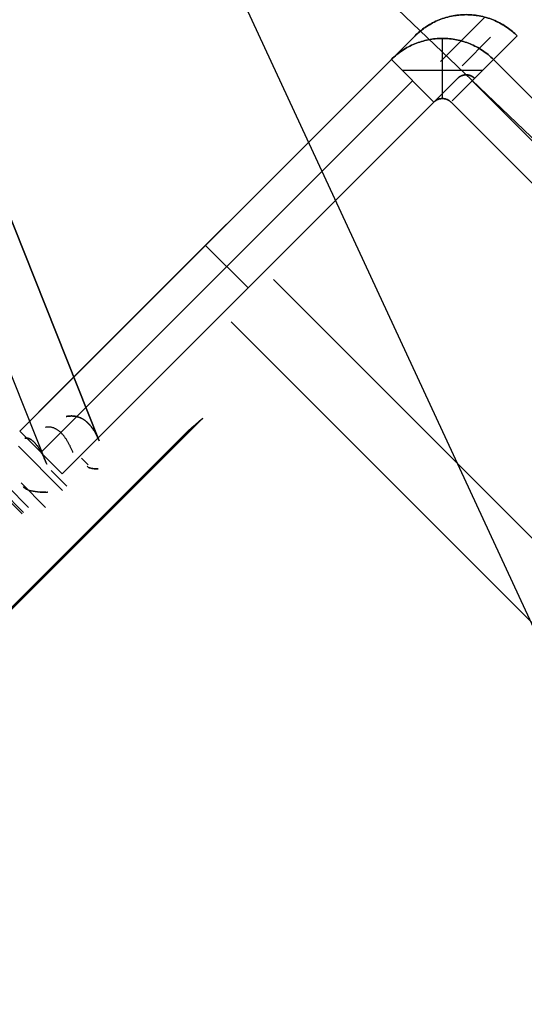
# Model space of a CAD drawing. Header units: millimetres. Extents: x -1030 to 192, y -442 to 180.
# Tile 195 of 256: x 143 to 156, y -393 to -369. Entities that reach past the tile are written whole.
import ezdxf

# ---------------------------------------------------------------- set-up
doc = ezdxf.new("R2010")
doc.units = ezdxf.units.MM
doc.header["$MEASUREMENT"] = 0
doc.layers.add('OVIDIO 120x60x72h', color=7, linetype='Continuous')

msp = doc.modelspace()

# ---------------------------------------------------------------- linework, layer by layer
at = {"layer": 'OVIDIO 120x60x72h', "extrusion": (-0.108979, 0.202852, 0.973126)}
for points in [[(38.868, 451.568), (38.868, 612.224)], [(38.868, 612.224), (38.868, 451.568)], [(38.573, 612.224), (38.573, 451.568)], [(38.277, 612.224), (38.277, 451.568)], [(38.277, 451.568), (38.277, 612.224)]]:
    msp.add_lwpolyline(points, dxfattribs=at)
at = {"layer": 'OVIDIO 120x60x72h', "extrusion": (0.045678, -0.114881, 0.992329)}
msp.add_lwpolyline([(-6.678, -315.326), (-6.678, -206.411)], dxfattribs=at)
at = {"layer": 'OVIDIO 120x60x72h', "extrusion": (-0.021464, 0.046296, 0.998697)}
msp.add_lwpolyline([(19.929, 365.994), (19.929, 466.507)], dxfattribs=at)
at = {"layer": 'OVIDIO 120x60x72h', "extrusion": (-0.235702, 0.235702, 0.942809)}
for points in [[(169.653, 623.018), (169.653, 518.477)], [(171.061, 628.188), (171.061, 522.78)], [(175.91, 649.413), (175.91, 540.335)], [(174.961, 540.335), (174.961, 649.413)], [(177.807, 540.335), (177.807, 649.413)], [(178.756, 649.413), (178.756, 540.335)]]:
    msp.add_lwpolyline(points, dxfattribs=at)
at = {"layer": 'OVIDIO 120x60x72h', "extrusion": (0.881274, 0.265352, -0.39108)}
for points in [[(-375.716, 607.83), (-417.584, 662.21)], [(-399.045, 646.546), (-443.357, 704.101)]]:
    msp.add_lwpolyline(points, dxfattribs=at)
at = {"layer": 'OVIDIO 120x60x72h', "extrusion": (-0.108989, 0.202866, 0.973122)}
for points in [[(39.28, 595.616), (39.28, 538.235)], [(39.28, 538.235), (39.28, 595.616)], [(39.992, 538.235), (39.992, 595.616)]]:
    msp.add_lwpolyline(points, dxfattribs=at)
at = {"layer": 'OVIDIO 120x60x72h', "extrusion": (-0.108984, 0.202859, 0.973124)}
msp.add_lwpolyline([(40.704, 538.229), (40.704, 595.611)], dxfattribs=at)
at = {"layer": 'OVIDIO 120x60x72h', "extrusion": (-0.202852, 0.108979, 0.973126)}
for points in [[(299.835, 513.003), (299.835, 352.347)], [(299.835, 352.347), (299.835, 513.003)], [(300.13, 513.003), (300.13, 352.347)], [(300.426, 352.347), (300.426, 513.003)], [(300.426, 513.003), (300.426, 352.347)]]:
    msp.add_lwpolyline(points, dxfattribs=at)
at = {"layer": 'OVIDIO 120x60x72h', "extrusion": (0.265352, 0.881274, 0.39108)}
for points in [[(-262.608, 775.04), (-220.74, 720.661)], [(-278.713, 823.971), (-234.4, 766.416)]]:
    msp.add_lwpolyline(points, dxfattribs=at)
at = {"layer": 'OVIDIO 120x60x72h', "extrusion": (-0.046296, 0.021464, 0.998697)}
for points in [[(310.702, 243.475), (310.702, 344.78)], [(312.188, 244.444), (312.188, 344.955)]]:
    msp.add_lwpolyline(points, dxfattribs=at)
at = {"layer": 'OVIDIO 120x60x72h', "extrusion": (0.999884, -0.000231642, 0.015217)}
for points in [[(-369.257, 33.233), (-379.361, 696.886)], [(-379.888, 696.878), (-369.784, 33.213)], [(-369.784, 33.213), (-379.888, 696.878)], [(-370.757, 33.232), (-380.861, 696.863)]]:
    msp.add_lwpolyline(points, dxfattribs=at)
at = {"layer": 'OVIDIO 120x60x72h'}
for points in [[(153.787, -370.794), (153.787, -369.293)], [(152.514, -369.82), (143.251, -379.083)], [(143.251, -379.083), (152.514, -369.82)], [(155.06, -369.82), (173.586, -388.346)], [(173.586, -388.346), (155.06, -369.82)], [(152.78, -370.087), (154.793, -370.087)], [(153.044, -370.351), (143.781, -379.613)], [(173.055, -388.877), (154.529, -370.35)], [(153.574, -370.881), (144.312, -380.144)], [(144.312, -380.144), (153.574, -370.881)], [(148.943, -375.512), (147.882, -374.452)], [(149.579, -375.3), (185.763, -411.484)], [(148.519, -376.361), (184.71, -412.552)], [(147.816, -378.761), (128.645, -397.931)], [(128.859, -397.718), (147.602, -378.974)], [(144.312, -380.144), (143.251, -379.083)], [(143.251, -379.083), (144.312, -380.144)], [(143.22, -379.455), (144.322, -380.558)], [(144.958, -379.921), (144.791, -379.755)], [(144.791, -379.755), (144.958, -379.921)], [(143.312, -381.144), (142.251, -380.083)], [(143.347, -381.108), (142.287, -380.047)], [(144.039, -380.063), (144.428, -380.452)], [(143.288, -380.372), (143.898, -380.982)], [(143.898, -380.982), (143.288, -380.372)]]:
    msp.add_lwpolyline(points, dxfattribs=at)
at = {"layer": 'OVIDIO 120x60x72h', "extrusion": (0.999884, -0.000231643, 0.015217)}
for points in [[(-369.785, 33.252), (-379.888, 696.878)], [(-379.888, 696.878), (-369.785, 33.252)]]:
    msp.add_lwpolyline(points, dxfattribs=at)
at = {"layer": 'OVIDIO 120x60x72h', "extrusion": (5.44015e-08, -5.43987e-08, 1)}
for points in [[(153.574, -370.881), (152.514, -369.82)], [(152.514, -369.82), (153.574, -370.881)]]:
    msp.add_lwpolyline(points, dxfattribs=at)
at = {"layer": 'OVIDIO 120x60x72h', "extrusion": (-0.000792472, -0.000792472, 0.999999)}
for points in [[(154.027, -370.853), (155.088, -369.792)], [(155.088, -369.792), (154.027, -370.853)]]:
    msp.add_lwpolyline(points, dxfattribs=at)
at = {"layer": 'OVIDIO 120x60x72h', "extrusion": (-0.000231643, 0.999884, 0.015217)}
for points in [[(-143.385, 704.844), (-153.488, 41.218)], [(-153.488, 41.218), (-143.385, 704.844)], [(-153.913, 41.217), (-143.809, 704.851)], [(-143.809, 704.851), (-153.913, 41.217)]]:
    msp.add_lwpolyline(points, dxfattribs=at)
at = {"layer": 'OVIDIO 120x60x72h', "extrusion": (0.000378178, -0.000378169, 1)}
for points in [[(172.512, -389.393), (153.985, -370.867)], [(153.985, -370.867), (172.512, -389.393)]]:
    msp.add_lwpolyline(points, dxfattribs=at)
at = {"layer": 'OVIDIO 120x60x72h', "extrusion": (-0.015219, -0.015219, 0.999768)}
for points in [[(153.038, -369.271), (153.07, -369.24), (153.103, -369.209), (153.137, -369.179), (153.172, -369.15), (153.208, -369.121), (153.244, -369.094), (153.281, -369.067), (153.319, -369.042), (153.357, -369.017), (153.396, -368.994), (153.435, -368.971), (153.475, -368.95), (153.515, -368.929), (153.556, -368.91), (153.597, -368.892), (153.638, -368.874), (153.68, -368.858), (153.722, -368.843), (153.764, -368.829), (153.806, -368.816), (153.848, -368.804), (153.891, -368.794), (153.933, -368.784), (153.976, -368.776), (154.018, -368.768), (154.06, -368.762), (154.103, -368.756), (154.145, -368.752), (154.186, -368.749), (154.228, -368.746), (154.269, -368.745), (154.31, -368.744), (154.351, -368.745), (154.393, -368.746), (154.434, -368.749), (154.476, -368.752), (154.518, -368.756), (154.56, -368.762), (154.603, -368.768), (154.645, -368.776), (154.688, -368.784), (154.73, -368.794), (154.772, -368.805), (154.815, -368.816), (154.857, -368.829), (154.899, -368.843), (154.941, -368.858), (154.982, -368.874), (155.024, -368.892), (155.065, -368.91), (155.105, -368.929), (155.146, -368.95), (155.186, -368.971), (155.225, -368.994), (155.264, -369.017), (155.302, -369.042), (155.34, -369.068), (155.377, -369.094), (155.413, -369.122), (155.448, -369.15), (155.483, -369.179), (155.517, -369.209), (155.551, -369.24), (155.583, -369.272)], [(153.038, -369.271), (143.66, -378.647)], [(154.098, -370.332), (144.721, -379.707)], [(154.098, -370.332), (154.103, -370.327), (154.109, -370.322), (154.114, -370.317), (154.12, -370.313), (154.125, -370.308), (154.131, -370.304), (154.137, -370.299), (154.143, -370.295), (154.149, -370.291), (154.156, -370.287), (154.162, -370.283), (154.169, -370.28), (154.175, -370.276), (154.182, -370.273), (154.189, -370.27), (154.196, -370.267), (154.203, -370.264), (154.21, -370.262), (154.217, -370.259), (154.224, -370.257), (154.231, -370.255), (154.238, -370.253), (154.245, -370.251), (154.252, -370.25), (154.26, -370.249), (154.267, -370.247), (154.274, -370.246), (154.281, -370.246), (154.289, -370.245), (154.296, -370.245), (154.303, -370.244), (154.31, -370.244), (154.317, -370.244), (154.325, -370.245), (154.332, -370.245), (154.339, -370.246), (154.346, -370.246), (154.354, -370.247), (154.361, -370.249), (154.368, -370.25), (154.375, -370.251), (154.383, -370.253), (154.39, -370.255), (154.397, -370.257), (154.404, -370.259), (154.411, -370.262), (154.418, -370.264), (154.425, -370.267), (154.432, -370.27), (154.439, -370.273), (154.445, -370.276), (154.452, -370.28), (154.458, -370.283), (154.465, -370.287), (154.471, -370.291), (154.477, -370.295), (154.483, -370.299), (154.489, -370.304), (154.495, -370.308), (154.501, -370.313), (154.506, -370.317), (154.512, -370.322), (154.517, -370.327), (154.522, -370.332)], [(153.038, -369.271), (153.066, -369.243), (153.096, -369.216), (153.126, -369.189), (153.157, -369.162), (153.189, -369.136), (153.222, -369.11), (153.256, -369.085), (153.29, -369.061), (153.326, -369.037), (153.362, -369.014), (153.399, -368.992), (153.437, -368.97), (153.476, -368.949), (153.515, -368.93), (153.555, -368.91), (153.595, -368.892), (153.637, -368.875), (153.679, -368.859), (153.721, -368.843), (153.764, -368.829), (153.808, -368.816), (153.852, -368.804), (153.897, -368.792), (153.942, -368.782), (153.987, -368.774), (154.033, -368.766), (154.078, -368.759), (154.125, -368.754), (154.171, -368.75), (154.217, -368.747), (154.264, -368.745), (154.31, -368.744), (154.357, -368.745), (154.404, -368.747), (154.45, -368.75), (154.496, -368.754), (154.542, -368.759), (154.588, -368.766), (154.634, -368.774), (154.679, -368.782), (154.724, -368.792), (154.769, -368.804), (154.813, -368.816), (154.856, -368.829), (154.9, -368.843), (154.942, -368.859), (154.984, -368.875), (155.025, -368.892), (155.066, -368.911), (155.106, -368.93), (155.145, -368.95), (155.184, -368.97), (155.222, -368.992), (155.259, -369.014), (155.295, -369.037), (155.33, -369.061), (155.365, -369.086), (155.399, -369.111), (155.432, -369.136), (155.464, -369.162), (155.495, -369.189), (155.525, -369.216), (155.555, -369.244), (155.583, -369.272)], [(155.583, -369.272), (155.555, -369.244), (155.525, -369.216), (155.495, -369.189), (155.464, -369.162), (155.432, -369.136), (155.399, -369.111), (155.365, -369.086), (155.33, -369.061), (155.295, -369.037), (155.259, -369.014), (155.222, -368.992), (155.184, -368.97), (155.145, -368.95), (155.106, -368.93), (155.066, -368.911), (155.025, -368.892), (154.984, -368.875), (154.942, -368.859), (154.9, -368.843), (154.856, -368.829), (154.813, -368.816), (154.769, -368.804), (154.724, -368.792), (154.679, -368.782), (154.634, -368.774), (154.588, -368.766), (154.542, -368.759), (154.496, -368.754), (154.45, -368.75), (154.404, -368.747), (154.357, -368.745), (154.31, -368.744), (154.264, -368.745), (154.217, -368.747), (154.171, -368.75), (154.125, -368.754), (154.078, -368.759), (154.033, -368.766), (153.987, -368.774), (153.942, -368.782), (153.897, -368.792), (153.852, -368.804), (153.808, -368.816), (153.764, -368.829), (153.721, -368.843), (153.679, -368.859), (153.637, -368.875), (153.595, -368.892), (153.555, -368.91), (153.515, -368.93), (153.476, -368.949), (153.437, -368.97), (153.399, -368.992), (153.362, -369.014), (153.326, -369.037), (153.29, -369.061), (153.256, -369.085), (153.222, -369.11), (153.189, -369.136), (153.157, -369.162), (153.126, -369.189), (153.096, -369.216), (153.066, -369.243), (153.038, -369.271)], [(153.674, -369.908), (154.776, -368.806)], [(154.209, -370.019), (154.919, -369.309)], [(154.522, -370.332), (155.583, -369.272)], [(155.583, -369.272), (154.522, -370.332)], [(154.098, -370.332), (153.845, -370.585)], [(153.845, -370.585), (154.098, -370.332)], [(154.522, -370.332), (154.518, -370.327), (154.513, -370.323), (154.508, -370.318), (154.502, -370.314), (154.497, -370.31), (154.492, -370.305), (154.486, -370.301), (154.48, -370.297), (154.474, -370.293), (154.468, -370.289), (154.462, -370.286), (154.456, -370.282), (154.449, -370.278), (154.443, -370.275), (154.436, -370.272), (154.429, -370.269), (154.423, -370.266), (154.416, -370.263), (154.408, -370.261), (154.401, -370.258), (154.394, -370.256), (154.387, -370.254), (154.379, -370.252), (154.372, -370.251), (154.364, -370.249), (154.357, -370.248), (154.349, -370.247), (154.341, -370.246), (154.334, -370.245), (154.326, -370.245), (154.318, -370.244), (154.31, -370.244), (154.302, -370.244), (154.295, -370.245), (154.287, -370.245), (154.279, -370.246), (154.272, -370.247), (154.264, -370.248), (154.256, -370.249), (154.249, -370.251), (154.241, -370.252), (154.234, -370.254), (154.227, -370.256), (154.219, -370.258), (154.212, -370.261), (154.205, -370.263), (154.198, -370.266), (154.191, -370.269), (154.184, -370.272), (154.178, -370.275), (154.171, -370.278), (154.165, -370.282), (154.158, -370.285), (154.152, -370.289), (154.146, -370.293), (154.14, -370.297), (154.134, -370.301), (154.129, -370.305), (154.123, -370.31), (154.118, -370.314), (154.113, -370.318), (154.108, -370.323), (154.103, -370.327), (154.098, -370.332)], [(154.098, -370.332), (154.103, -370.327), (154.108, -370.323), (154.113, -370.318), (154.118, -370.314), (154.123, -370.31), (154.129, -370.305), (154.134, -370.301), (154.14, -370.297), (154.146, -370.293), (154.152, -370.289), (154.158, -370.285), (154.165, -370.282), (154.171, -370.278), (154.178, -370.275), (154.184, -370.272), (154.191, -370.269), (154.198, -370.266), (154.205, -370.263), (154.212, -370.261), (154.219, -370.258), (154.227, -370.256), (154.234, -370.254), (154.241, -370.252), (154.249, -370.251), (154.256, -370.249), (154.264, -370.248), (154.272, -370.247), (154.279, -370.246), (154.287, -370.245), (154.295, -370.245), (154.302, -370.244), (154.31, -370.244), (154.318, -370.244), (154.326, -370.245), (154.334, -370.245), (154.341, -370.246), (154.349, -370.247), (154.357, -370.248), (154.364, -370.249), (154.372, -370.251), (154.379, -370.252), (154.387, -370.254), (154.394, -370.256), (154.401, -370.258), (154.408, -370.261), (154.416, -370.263), (154.423, -370.266), (154.429, -370.269), (154.436, -370.272), (154.443, -370.275), (154.449, -370.278), (154.456, -370.282), (154.462, -370.286), (154.468, -370.289), (154.474, -370.293), (154.48, -370.297), (154.486, -370.301), (154.492, -370.305), (154.497, -370.31), (154.502, -370.314), (154.508, -370.318), (154.513, -370.323), (154.518, -370.327), (154.522, -370.332)]]:
    msp.add_lwpolyline(points, dxfattribs=at)
at = {"layer": 'OVIDIO 120x60x72h', "extrusion": (-0.000231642, 0.999884, 0.015217)}
for points in [[(-145.457, 41.308), (-138, 531.14)], [(-146.518, 41.324), (-139.06, 531.158)]]:
    msp.add_lwpolyline(points, dxfattribs=at)
at = {"layer": 'OVIDIO 120x60x72h', "extrusion": (-0.366639, 0.922113, 0.123629)}
for points in [[(8.811, 746.167), (8.713, 746.143), (8.612, 746.122), (8.511, 746.105), (8.407, 746.091), (8.355, 746.085), (8.303, 746.08), (8.25, 746.076), (8.197, 746.073), (8.144, 746.071), (8.091, 746.07), (8.037, 746.07), (7.984, 746.07), (7.93, 746.072), (7.876, 746.075), (7.822, 746.079), (7.769, 746.083), (7.715, 746.089), (7.661, 746.095), (7.607, 746.103), (7.553, 746.112), (7.499, 746.121), (7.446, 746.132), (7.392, 746.143), (7.339, 746.156), (7.286, 746.169), (7.233, 746.184), (7.18, 746.199), (7.128, 746.216), (7.076, 746.233), (7.025, 746.251), (6.973, 746.271), (6.922, 746.291), (6.872, 746.312), (6.822, 746.334), (6.772, 746.357), (6.723, 746.38), (6.674, 746.405), (6.626, 746.431), (6.579, 746.457), (6.532, 746.484), (6.485, 746.512), (6.44, 746.54), (6.394, 746.57), (6.35, 746.6), (6.306, 746.631), (6.263, 746.662), (6.22, 746.694), (6.179, 746.727), (6.137, 746.761), (6.097, 746.795), (6.058, 746.829), (6.019, 746.864), (5.943, 746.936), (5.871, 747.01), (5.802, 747.086), (5.736, 747.163)], [(5.736, 747.163), (5.802, 747.086), (5.871, 747.01), (5.943, 746.936), (6.019, 746.864), (6.058, 746.829), (6.097, 746.795), (6.137, 746.761), (6.179, 746.727), (6.22, 746.694), (6.263, 746.662), (6.306, 746.631), (6.35, 746.6), (6.394, 746.57), (6.44, 746.54), (6.485, 746.512), (6.532, 746.484), (6.579, 746.457), (6.626, 746.431), (6.674, 746.405), (6.723, 746.38), (6.772, 746.357), (6.822, 746.334), (6.872, 746.312), (6.922, 746.291), (6.973, 746.271), (7.025, 746.251), (7.076, 746.233), (7.128, 746.216), (7.18, 746.199), (7.233, 746.184), (7.286, 746.169), (7.339, 746.156), (7.392, 746.143), (7.446, 746.132), (7.499, 746.121), (7.553, 746.112), (7.607, 746.103), (7.661, 746.095), (7.715, 746.089), (7.769, 746.083), (7.822, 746.079), (7.876, 746.075), (7.93, 746.072), (7.984, 746.07), (8.037, 746.07), (8.091, 746.07), (8.144, 746.071), (8.197, 746.073), (8.25, 746.076), (8.303, 746.08), (8.355, 746.085), (8.407, 746.091), (8.511, 746.105), (8.612, 746.122), (8.713, 746.143), (8.811, 746.167)], [(8.432, 747.618), (8.383, 747.606), (8.333, 747.596), (8.282, 747.587), (8.23, 747.58), (8.204, 747.577), (8.178, 747.575), (8.151, 747.573), (8.125, 747.571), (8.098, 747.57), (8.072, 747.57), (8.045, 747.57), (8.018, 747.57), (7.991, 747.571), (7.965, 747.572), (7.938, 747.574), (7.911, 747.576), (7.884, 747.579), (7.857, 747.583), (7.83, 747.586), (7.803, 747.591), (7.776, 747.595), (7.749, 747.601), (7.722, 747.606), (7.696, 747.613), (7.669, 747.62), (7.643, 747.627), (7.617, 747.634), (7.59, 747.643), (7.564, 747.651), (7.539, 747.661), (7.513, 747.67), (7.488, 747.68), (7.462, 747.691), (7.437, 747.702), (7.412, 747.713), (7.388, 747.725), (7.364, 747.737), (7.339, 747.75), (7.316, 747.763), (7.292, 747.777), (7.269, 747.791), (7.246, 747.805), (7.224, 747.82), (7.201, 747.835), (7.179, 747.85), (7.158, 747.866), (7.137, 747.882), (7.116, 747.898), (7.095, 747.915), (7.075, 747.932), (7.055, 747.949), (7.036, 747.967), (6.998, 748.003), (6.962, 748.04), (6.927, 748.078), (6.895, 748.116)], [(6.895, 748.116), (6.927, 748.078), (6.962, 748.04), (6.998, 748.003), (7.036, 747.967), (7.055, 747.949), (7.075, 747.932), (7.095, 747.915), (7.116, 747.898), (7.137, 747.882), (7.158, 747.866), (7.179, 747.85), (7.201, 747.835), (7.224, 747.82), (7.246, 747.805), (7.269, 747.791), (7.292, 747.777), (7.316, 747.763), (7.339, 747.75), (7.364, 747.737), (7.388, 747.725), (7.412, 747.713), (7.437, 747.702), (7.462, 747.691), (7.488, 747.68), (7.513, 747.67), (7.539, 747.661), (7.564, 747.651), (7.59, 747.643), (7.617, 747.634), (7.643, 747.627), (7.669, 747.62), (7.696, 747.613), (7.722, 747.606), (7.749, 747.601), (7.776, 747.595), (7.803, 747.591), (7.83, 747.586), (7.857, 747.583), (7.884, 747.579), (7.911, 747.576), (7.938, 747.574), (7.965, 747.572), (7.991, 747.571), (8.018, 747.57), (8.045, 747.57), (8.072, 747.57), (8.098, 747.57), (8.125, 747.571), (8.151, 747.573), (8.178, 747.575), (8.204, 747.577), (8.23, 747.58), (8.282, 747.587), (8.333, 747.596), (8.383, 747.606), (8.432, 747.618)]]:
    msp.add_lwpolyline(points, dxfattribs=at)
at = {"layer": 'OVIDIO 120x60x72h', "extrusion": (0.276089, 0.12261, 0.953279)}
for points in [[(-404.649, 235.611), (-404.649, 233.288)], [(-405.623, 232.706), (-405.623, 234.206)], [(-405.623, 234.206), (-405.623, 232.706)], [(-406.12, 234.206), (-406.12, 232.706)], [(-406.258, 234.206), (-406.258, 232.706)]]:
    msp.add_lwpolyline(points, dxfattribs=at)
at = {"layer": 'OVIDIO 120x60x72h', "extrusion": (-0.264208, 0.933612, 0.241996)}
for points in [[(-35.826, 779.271), (-34.686, 780.246)], [(-34.686, 780.246), (-35.826, 779.271)]]:
    msp.add_lwpolyline(points, dxfattribs=at)
at = {"layer": 'OVIDIO 120x60x72h', "extrusion": (-0.345247, 0.923255, 0.168535)}
msp.add_lwpolyline([(-1.673, 762.015), (-3.04, 761.399)], dxfattribs=at)
at = {"layer": 'OVIDIO 120x60x72h', "extrusion": (-0.000995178, 0.999995, -0.002882)}
for points in [[(-143.029, 702.27), (-142.355, 700.32)], [(-144.23, 701.666), (-144.177, 701.512)]]:
    msp.add_lwpolyline(points, dxfattribs=at)
at = {"layer": 'OVIDIO 120x60x72h', "extrusion": (0.871231, 0.386908, -0.302091)}
for points in [[(-406.267, 663.227), (-406.27, 663.245), (-406.271, 663.263), (-406.273, 663.281), (-406.274, 663.299), (-406.274, 663.317), (-406.274, 663.335), (-406.273, 663.354), (-406.273, 663.372), (-406.271, 663.391), (-406.269, 663.409), (-406.267, 663.427), (-406.264, 663.446), (-406.261, 663.464), (-406.257, 663.482), (-406.253, 663.501), (-406.249, 663.519), (-406.244, 663.537), (-406.238, 663.554), (-406.232, 663.572), (-406.226, 663.59), (-406.219, 663.607), (-406.212, 663.624), (-406.204, 663.641), (-406.197, 663.658), (-406.188, 663.674), (-406.179, 663.69), (-406.17, 663.706), (-406.161, 663.722), (-406.151, 663.737), (-406.141, 663.752), (-406.13, 663.767), (-406.12, 663.781), (-406.109, 663.795), (-406.097, 663.809), (-406.085, 663.823), (-406.073, 663.836), (-406.06, 663.85), (-406.047, 663.863), (-406.034, 663.875), (-406.02, 663.888), (-406.006, 663.9), (-405.992, 663.911), (-405.977, 663.923), (-405.962, 663.934), (-405.947, 663.944), (-405.932, 663.955), (-405.916, 663.965), (-405.9, 663.974), (-405.884, 663.983), (-405.867, 663.992), (-405.85, 664), (-405.834, 664.008), (-405.817, 664.016), (-405.799, 664.023), (-405.782, 664.029), (-405.765, 664.035), (-405.747, 664.041), (-405.729, 664.046), (-405.712, 664.051), (-405.694, 664.055), (-405.676, 664.059), (-405.658, 664.063), (-405.641, 664.066), (-405.623, 664.068)], [(-405.623, 664.068), (-405.641, 664.066), (-405.658, 664.063), (-405.676, 664.059), (-405.694, 664.055), (-405.712, 664.051), (-405.729, 664.046), (-405.747, 664.041), (-405.765, 664.035), (-405.782, 664.029), (-405.799, 664.023), (-405.817, 664.016), (-405.834, 664.008), (-405.85, 664), (-405.867, 663.992), (-405.884, 663.983), (-405.9, 663.974), (-405.916, 663.965), (-405.932, 663.955), (-405.947, 663.944), (-405.962, 663.934), (-405.977, 663.923), (-405.992, 663.911), (-406.006, 663.9), (-406.02, 663.888), (-406.034, 663.875), (-406.047, 663.863), (-406.06, 663.85), (-406.073, 663.836), (-406.085, 663.823), (-406.097, 663.809), (-406.109, 663.795), (-406.12, 663.781), (-406.13, 663.767), (-406.141, 663.752), (-406.151, 663.737), (-406.161, 663.722), (-406.17, 663.706), (-406.179, 663.69), (-406.188, 663.674), (-406.197, 663.658), (-406.204, 663.641), (-406.212, 663.624), (-406.219, 663.607), (-406.226, 663.59), (-406.232, 663.572), (-406.238, 663.554), (-406.244, 663.537), (-406.249, 663.519), (-406.253, 663.501), (-406.257, 663.482), (-406.261, 663.464), (-406.264, 663.446), (-406.267, 663.427), (-406.269, 663.409), (-406.271, 663.391), (-406.273, 663.372), (-406.273, 663.354), (-406.274, 663.335), (-406.274, 663.317), (-406.274, 663.299), (-406.273, 663.281), (-406.271, 663.263), (-406.27, 663.245), (-406.267, 663.227)], [(-406.267, 663.227), (-406.269, 663.245), (-406.271, 663.263), (-406.272, 663.281), (-406.273, 663.299), (-406.274, 663.317), (-406.274, 663.335), (-406.273, 663.354), (-406.272, 663.372), (-406.271, 663.391), (-406.269, 663.409), (-406.267, 663.428), (-406.264, 663.446), (-406.261, 663.464), (-406.257, 663.482), (-406.253, 663.501), (-406.249, 663.519), (-406.244, 663.537), (-406.238, 663.554), (-406.232, 663.572), (-406.226, 663.59), (-406.219, 663.607), (-406.212, 663.624), (-406.204, 663.641), (-406.196, 663.658), (-406.188, 663.674), (-406.179, 663.69), (-406.17, 663.706), (-406.161, 663.722), (-406.151, 663.737), (-406.141, 663.752), (-406.13, 663.767), (-406.12, 663.781), (-406.108, 663.795), (-406.097, 663.809), (-406.085, 663.823), (-406.073, 663.836), (-406.06, 663.85), (-406.047, 663.863), (-406.034, 663.875), (-406.02, 663.888), (-406.006, 663.9), (-405.992, 663.911), (-405.977, 663.923), (-405.962, 663.934), (-405.947, 663.944), (-405.932, 663.955), (-405.916, 663.965), (-405.9, 663.974), (-405.883, 663.983), (-405.867, 663.992), (-405.85, 664), (-405.834, 664.008), (-405.816, 664.016), (-405.799, 664.023), (-405.782, 664.029), (-405.765, 664.035), (-405.747, 664.041), (-405.729, 664.046), (-405.712, 664.051), (-405.694, 664.055), (-405.676, 664.059), (-405.658, 664.063), (-405.641, 664.066), (-405.623, 664.068)]]:
    msp.add_lwpolyline(points, dxfattribs=at)
at = {"layer": 'OVIDIO 120x60x72h', "extrusion": (0.707107, -0.707107, 0)}
msp.add_lwpolyline([(-168.758, 37.578), (-168.758, 37.528), (-168.756, 37.478), (-168.753, 37.428), (-168.748, 37.378), (-168.743, 37.328), (-168.736, 37.278), (-168.728, 37.228), (-168.718, 37.179), (-168.707, 37.129), (-168.696, 37.08), (-168.682, 37.032), (-168.668, 36.984), (-168.653, 36.936), (-168.636, 36.889), (-168.618, 36.842), (-168.599, 36.796), (-168.579, 36.751), (-168.558, 36.706), (-168.536, 36.662), (-168.513, 36.619), (-168.489, 36.576), (-168.464, 36.534), (-168.438, 36.493), (-168.412, 36.453), (-168.384, 36.414), (-168.356, 36.375), (-168.327, 36.338), (-168.298, 36.301), (-168.267, 36.265), (-168.236, 36.231), (-168.205, 36.197), (-168.173, 36.164), (-168.14, 36.132), (-168.106, 36.101), (-168.071, 36.07), (-168.036, 36.039), (-167.999, 36.01), (-167.962, 35.981), (-167.923, 35.952), (-167.884, 35.925), (-167.844, 35.898), (-167.803, 35.873), (-167.761, 35.848), (-167.718, 35.824), (-167.675, 35.801), (-167.631, 35.779), (-167.586, 35.758), (-167.541, 35.738), (-167.495, 35.719), (-167.448, 35.701), (-167.401, 35.684), (-167.353, 35.669), (-167.305, 35.654), (-167.256, 35.641), (-167.207, 35.629), (-167.158, 35.619), (-167.109, 35.609), (-167.059, 35.601), (-167.009, 35.594), (-166.959, 35.588), (-166.909, 35.584), (-166.859, 35.581), (-166.809, 35.579), (-166.758, 35.578)], dxfattribs=at)
at = {"layer": 'OVIDIO 120x60x72h', "extrusion": (0.871231, 0.38691, -0.30209)}
msp.add_lwpolyline([(-406.269, 663.226), (-406.271, 663.244), (-406.273, 663.262), (-406.274, 663.28), (-406.275, 663.299), (-406.275, 663.317), (-406.275, 663.335), (-406.275, 663.354), (-406.274, 663.372), (-406.273, 663.391), (-406.271, 663.409), (-406.268, 663.428), (-406.266, 663.446), (-406.262, 663.465), (-406.259, 663.483), (-406.254, 663.501), (-406.25, 663.519), (-406.245, 663.537), (-406.239, 663.555), (-406.233, 663.573), (-406.227, 663.59), (-406.22, 663.608), (-406.213, 663.625), (-406.205, 663.642), (-406.197, 663.658), (-406.189, 663.675), (-406.18, 663.691), (-406.171, 663.707), (-406.161, 663.722), (-406.152, 663.738), (-406.141, 663.753), (-406.131, 663.767), (-406.12, 663.782), (-406.109, 663.796), (-406.098, 663.81), (-406.086, 663.823), (-406.073, 663.837), (-406.061, 663.85), (-406.048, 663.863), (-406.035, 663.876), (-406.021, 663.888), (-406.007, 663.9), (-405.993, 663.912), (-405.978, 663.923), (-405.963, 663.934), (-405.948, 663.945), (-405.932, 663.955), (-405.916, 663.965), (-405.9, 663.974), (-405.884, 663.984), (-405.868, 663.992), (-405.851, 664.001), (-405.834, 664.008), (-405.817, 664.016), (-405.8, 664.023), (-405.782, 664.029), (-405.765, 664.036), (-405.747, 664.041), (-405.73, 664.046), (-405.712, 664.051), (-405.694, 664.056), (-405.676, 664.059), (-405.658, 664.063), (-405.641, 664.066), (-405.623, 664.068)], dxfattribs=at)
at = {"layer": 'OVIDIO 120x60x72h', "extrusion": (-0.018371, -0.007538, 0.999803)}
for points in [[(406.293, 3.674), (406.293, 2.049)], [(406.293, 2.049), (406.293, 3.674)]]:
    msp.add_lwpolyline(points, dxfattribs=at)
at = {"layer": 'OVIDIO 120x60x72h', "extrusion": (0.276068, 0.12261, 0.953286)}
for points in [[(-405.922, 233.727), (-405.922, 232.184)], [(-406.077, 234.119), (-406.077, 232.528)]]:
    msp.add_lwpolyline(points, dxfattribs=at)
at = {"layer": 'OVIDIO 120x60x72h', "extrusion": (0.997294, 0.007645, -0.073113)}
for points in [[(-380.853, 707.668), (-381.055, 709.597)], [(-381.055, 709.597), (-380.853, 707.668)]]:
    msp.add_lwpolyline(points, dxfattribs=at)
at = {"layer": 'OVIDIO 120x60x72h', "extrusion": (-9.85325e-08, 9.85312e-08, 1)}
for points in [[(142.413, -379.921), (143.474, -380.982)], [(143.474, -380.982), (142.413, -379.921)]]:
    msp.add_lwpolyline(points, dxfattribs=at)
at = {"layer": 'OVIDIO 120x60x72h', "extrusion": (-0.23831, 0.962875, -0.126807)}
for points in [[(-47.739, 643.392), (-49.405, 644.245)], [(-49.405, 644.245), (-47.739, 643.392)]]:
    msp.add_lwpolyline(points, dxfattribs=at)
at = {"layer": 'OVIDIO 120x60x72h', "extrusion": (-0.000993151, 0.999995, -0.002876)}
for points in [[(-144.084, 699.74), (-143.5, 698.051)], [(-144.254, 701.488), (-143.553, 699.456)]]:
    msp.add_lwpolyline(points, dxfattribs=at)
at = {"layer": 'OVIDIO 120x60x72h', "extrusion": (0.276197, 0.122706, 0.953236)}
for points in [[(-406.248, 232.858), (-406.248, 234.358)], [(-406.248, 234.358), (-406.248, 232.858)]]:
    msp.add_lwpolyline(points, dxfattribs=at)
at = {"layer": 'OVIDIO 120x60x72h', "extrusion": (0.276167, 0.122599, 0.953258)}
for points in [[(-406.27, 234.2), (-406.27, 232.7)], [(-406.27, 232.7), (-406.27, 234.2)]]:
    msp.add_lwpolyline(points, dxfattribs=at)
at = {"layer": 'OVIDIO 120x60x72h', "extrusion": (0.881208, 0.265507, -0.391124)}
for points in [[(-405.613, 656.644), (-451.233, 715.865)], [(-451.233, 715.865), (-405.613, 656.644)]]:
    msp.add_lwpolyline(points, dxfattribs=at)
at = {"layer": 'OVIDIO 120x60x72h', "extrusion": (-0.009374, 0.99956, -0.028155)}
for points in [[(-141.691, 691.523), (-141.64, 691.369)], [(-141.64, 691.369), (-141.691, 691.523)]]:
    msp.add_lwpolyline(points, dxfattribs=at)
at = {"layer": 'OVIDIO 120x60x72h', "extrusion": (0.881275, 0.265352, -0.391079)}
for points in [[(-405.752, 657.973), (-448.135, 713.022)], [(-448.135, 713.022), (-405.752, 657.973)], [(-448.314, 712.885), (-405.931, 657.835)]]:
    msp.add_lwpolyline(points, dxfattribs=at)
at = {"layer": 'OVIDIO 120x60x72h', "extrusion": (-0.707107, 0.707107, 0)}
for points in [[(166.758, 35.578), (166.803, 35.579), (166.848, 35.58), (166.893, 35.583), (166.938, 35.586), (166.984, 35.591), (167.03, 35.597), (167.076, 35.604), (167.122, 35.612), (167.169, 35.621), (167.215, 35.631), (167.262, 35.643), (167.309, 35.656), (167.355, 35.669), (167.402, 35.685), (167.448, 35.701), (167.495, 35.719), (167.541, 35.738), (167.586, 35.758), (167.632, 35.779), (167.677, 35.802), (167.722, 35.826), (167.766, 35.851), (167.81, 35.877), (167.853, 35.904), (167.895, 35.933), (167.937, 35.963), (167.979, 35.994), (168.019, 36.026), (168.059, 36.059), (168.098, 36.093), (168.136, 36.128), (168.173, 36.164), (168.209, 36.201), (168.244, 36.239), (168.278, 36.278), (168.311, 36.318), (168.343, 36.358), (168.374, 36.399), (168.404, 36.441), (168.432, 36.484), (168.46, 36.527), (168.486, 36.571), (168.511, 36.615), (168.535, 36.66), (168.558, 36.705), (168.579, 36.75), (168.599, 36.796), (168.618, 36.842), (168.636, 36.888), (168.652, 36.935), (168.667, 36.981), (168.681, 37.028), (168.694, 37.075), (168.706, 37.121), (168.716, 37.168), (168.725, 37.214), (168.733, 37.261), (168.74, 37.307), (168.746, 37.353), (168.75, 37.399), (168.754, 37.444), (168.756, 37.489), (168.758, 37.534), (168.758, 37.578)], [(168.758, 37.578), (168.758, 37.534), (168.756, 37.489), (168.754, 37.444), (168.75, 37.399), (168.746, 37.353), (168.74, 37.307), (168.733, 37.261), (168.725, 37.214), (168.716, 37.168), (168.706, 37.121), (168.694, 37.075), (168.681, 37.028), (168.667, 36.981), (168.652, 36.935), (168.636, 36.888), (168.618, 36.842), (168.599, 36.796), (168.579, 36.75), (168.558, 36.705), (168.535, 36.66), (168.511, 36.615), (168.486, 36.571), (168.46, 36.527), (168.432, 36.484), (168.404, 36.441), (168.374, 36.399), (168.343, 36.358), (168.311, 36.318), (168.278, 36.278), (168.244, 36.239), (168.209, 36.201), (168.173, 36.164), (168.136, 36.128), (168.098, 36.093), (168.059, 36.059), (168.019, 36.026), (167.979, 35.994), (167.937, 35.963), (167.895, 35.933), (167.853, 35.904), (167.81, 35.877), (167.766, 35.851), (167.722, 35.826), (167.677, 35.802), (167.632, 35.779), (167.586, 35.758), (167.541, 35.738), (167.495, 35.719), (167.448, 35.701), (167.402, 35.685), (167.355, 35.669), (167.309, 35.656), (167.262, 35.643), (167.215, 35.631), (167.169, 35.621), (167.122, 35.612), (167.076, 35.604), (167.03, 35.597), (166.984, 35.591), (166.938, 35.586), (166.893, 35.583), (166.848, 35.58), (166.803, 35.579), (166.758, 35.578)]]:
    msp.add_lwpolyline(points, dxfattribs=at)
at = {"layer": 'OVIDIO 120x60x72h', "extrusion": (0.998758, 0.003996, -0.049658)}
for points in [[(-381.031, 706.422), (-380.942, 705.311)], [(-380.942, 705.311), (-381.031, 706.422)]]:
    msp.add_lwpolyline(points, dxfattribs=at)
at = {"layer": 'OVIDIO 120x60x72h', "extrusion": (0.881185, 0.265561, -0.391139)}
for points in [[(-451.96, 715.317), (-405.64, 655.198)], [(-405.64, 655.198), (-451.96, 715.317)]]:
    msp.add_lwpolyline(points, dxfattribs=at)
at = {"layer": 'OVIDIO 120x60x72h'}
for points in [[(145.232, -379.326, 703.341), (144.957, -378.634, 703.434), (105.457, -279.288, 716.753)], [(105.457, -279.288, 716.753), (144.957, -378.634, 703.434), (145.232, -379.326, 703.341)], [(143.925, -379.906, 703.794), (143.65, -379.214, 703.887), (104.15, -279.868, 717.206)], [(155.06, -369.82, 35.578), (155.027, -369.788, 35.578), (154.993, -369.757, 35.578), (154.959, -369.727, 35.578), (154.925, -369.698, 35.578), (154.89, -369.67, 35.578), (154.855, -369.643, 35.578), (154.819, -369.617, 35.578), (154.783, -369.592, 35.578), (154.746, -369.569, 35.578), (154.709, -369.546, 35.578), (154.671, -369.524, 35.578), (154.633, -369.503, 35.578), (154.595, -369.484, 35.578), (154.555, -369.465, 35.578), (154.516, -369.447, 35.578), (154.476, -369.43, 35.578), (154.435, -369.414, 35.578), (154.394, -369.399, 35.578), (154.352, -369.384, 35.578), (154.31, -369.371, 35.578), (154.268, -369.359, 35.578), (154.226, -369.348, 35.578), (154.183, -369.337, 35.578), (154.139, -369.328, 35.578), (154.096, -369.32, 35.578), (154.052, -369.313, 35.578), (154.008, -369.307, 35.578), (153.964, -369.302, 35.578), (153.92, -369.298, 35.578), (153.876, -369.295, 35.578), (153.831, -369.293, 35.578), (153.787, -369.293, 35.578), (153.742, -369.293, 35.578), (153.698, -369.295, 35.578), (153.654, -369.298, 35.578), (153.61, -369.302, 35.578), (153.565, -369.307, 35.578), (153.522, -369.313, 35.578), (153.478, -369.32, 35.578), (153.434, -369.328, 35.578), (153.391, -369.338, 35.578), (153.348, -369.348, 35.578), (153.305, -369.359, 35.578), (153.263, -369.371, 35.578), (153.221, -369.384, 35.578), (153.18, -369.399, 35.578), (153.138, -369.414, 35.578), (153.098, -369.43, 35.578), (153.058, -369.447, 35.578), (153.018, -369.465, 35.578), (152.979, -369.484, 35.578), (152.94, -369.503, 35.578), (152.902, -369.524, 35.578), (152.864, -369.546, 35.578), (152.827, -369.569, 35.578), (152.791, -369.593, 35.578), (152.754, -369.617, 35.578), (152.719, -369.643, 35.578), (152.683, -369.67, 35.578), (152.648, -369.698, 35.578), (152.614, -369.727, 35.578), (152.58, -369.757, 35.578), (152.547, -369.788, 35.578), (152.514, -369.82, 35.578)], [(152.514, -369.82, 35.578), (152.547, -369.788, 35.578), (152.58, -369.757, 35.578), (152.614, -369.727, 35.578), (152.648, -369.698, 35.578), (152.683, -369.67, 35.578), (152.719, -369.643, 35.578), (152.754, -369.617, 35.578), (152.791, -369.593, 35.578), (152.827, -369.569, 35.578), (152.864, -369.546, 35.578), (152.902, -369.524, 35.578), (152.94, -369.503, 35.578), (152.979, -369.484, 35.578), (153.018, -369.465, 35.578), (153.058, -369.447, 35.578), (153.098, -369.43, 35.578), (153.138, -369.414, 35.578), (153.18, -369.399, 35.578), (153.221, -369.384, 35.578), (153.263, -369.371, 35.578), (153.305, -369.359, 35.578), (153.348, -369.348, 35.578), (153.391, -369.338, 35.578), (153.434, -369.328, 35.578), (153.478, -369.32, 35.578), (153.522, -369.313, 35.578), (153.565, -369.307, 35.578), (153.61, -369.302, 35.578), (153.654, -369.298, 35.578), (153.698, -369.295, 35.578), (153.742, -369.293, 35.578), (153.787, -369.293, 35.578), (153.831, -369.293, 35.578), (153.876, -369.295, 35.578), (153.92, -369.298, 35.578), (153.964, -369.302, 35.578), (154.008, -369.307, 35.578), (154.052, -369.313, 35.578), (154.096, -369.32, 35.578), (154.139, -369.328, 35.578), (154.183, -369.337, 35.578), (154.226, -369.348, 35.578), (154.268, -369.359, 35.578), (154.31, -369.371, 35.578), (154.352, -369.384, 35.578), (154.394, -369.399, 35.578), (154.435, -369.414, 35.578), (154.476, -369.43, 35.578), (154.516, -369.447, 35.578), (154.555, -369.465, 35.578), (154.595, -369.484, 35.578), (154.633, -369.503, 35.578), (154.671, -369.524, 35.578), (154.709, -369.546, 35.578), (154.746, -369.569, 35.578), (154.783, -369.592, 35.578), (154.819, -369.617, 35.578), (154.855, -369.643, 35.578), (154.89, -369.67, 35.578), (154.925, -369.698, 35.578), (154.959, -369.727, 35.578), (154.993, -369.757, 35.578), (155.027, -369.788, 35.578), (155.06, -369.82, 35.578)], [(153.574, -370.881, 35.578), (153.582, -370.874, 35.578), (153.589, -370.867, 35.578), (153.597, -370.86, 35.578), (153.605, -370.854, 35.578), (153.613, -370.848, 35.578), (153.621, -370.842, 35.578), (153.629, -370.837, 35.578), (153.637, -370.832, 35.578), (153.641, -370.83, 35.578), (153.645, -370.827, 35.578), (153.65, -370.825, 35.578), (153.654, -370.823, 35.578), (153.658, -370.821, 35.578), (153.663, -370.819, 35.578), (153.667, -370.817, 35.578), (153.671, -370.815, 35.578), (153.676, -370.814, 35.578), (153.68, -370.812, 35.578), (153.689, -370.809, 35.578), (153.698, -370.806, 35.578), (153.708, -370.803, 35.578), (153.717, -370.801, 35.578), (153.727, -370.799, 35.578), (153.737, -370.798, 35.578), (153.747, -370.796, 35.578), (153.756, -370.795, 35.578), (153.766, -370.795, 35.578), (153.777, -370.794, 35.578), (153.787, -370.794, 35.579), (153.797, -370.794, 35.579), (153.807, -370.795, 35.579), (153.817, -370.795, 35.579), (153.827, -370.796, 35.579), (153.836, -370.798, 35.578), (153.846, -370.799, 35.578), (153.856, -370.801, 35.578), (153.865, -370.803, 35.578), (153.875, -370.806, 35.578), (153.884, -370.809, 35.578), (153.893, -370.812, 35.578), (153.897, -370.814, 35.578), (153.902, -370.815, 35.578), (153.906, -370.817, 35.578), (153.911, -370.819, 35.578), (153.915, -370.821, 35.578), (153.919, -370.823, 35.578), (153.923, -370.825, 35.578), (153.928, -370.827, 35.577), (153.932, -370.83, 35.577), (153.936, -370.832, 35.577), (153.94, -370.834, 35.577), (153.944, -370.837, 35.577), (153.952, -370.842, 35.577), (153.96, -370.848, 35.577), (153.968, -370.854, 35.577), (153.976, -370.86, 35.577), (153.984, -370.867, 35.577), (153.991, -370.874, 35.577), (153.999, -370.881, 35.577)], [(153.999, -370.881, 35.577), (153.991, -370.874, 35.577), (153.984, -370.867, 35.577), (153.976, -370.86, 35.577), (153.968, -370.854, 35.577), (153.96, -370.848, 35.577), (153.952, -370.842, 35.577), (153.944, -370.837, 35.577), (153.94, -370.834, 35.577), (153.936, -370.832, 35.577), (153.932, -370.83, 35.577), (153.928, -370.827, 35.577), (153.923, -370.825, 35.578), (153.919, -370.823, 35.578), (153.915, -370.821, 35.578), (153.911, -370.819, 35.578), (153.906, -370.817, 35.578), (153.902, -370.815, 35.578), (153.897, -370.814, 35.578), (153.893, -370.812, 35.578), (153.884, -370.809, 35.578), (153.875, -370.806, 35.578), (153.865, -370.803, 35.578), (153.856, -370.801, 35.578), (153.846, -370.799, 35.578), (153.836, -370.798, 35.578), (153.827, -370.796, 35.579), (153.817, -370.795, 35.579), (153.807, -370.795, 35.579), (153.797, -370.794, 35.579), (153.787, -370.794, 35.579), (153.777, -370.794, 35.578), (153.766, -370.795, 35.578), (153.756, -370.795, 35.578), (153.747, -370.796, 35.578), (153.737, -370.798, 35.578), (153.727, -370.799, 35.578), (153.717, -370.801, 35.578), (153.708, -370.803, 35.578), (153.698, -370.806, 35.578), (153.689, -370.809, 35.578), (153.68, -370.812, 35.578), (153.676, -370.814, 35.578), (153.671, -370.815, 35.578), (153.667, -370.817, 35.578), (153.663, -370.819, 35.578), (153.658, -370.821, 35.578), (153.654, -370.823, 35.578), (153.65, -370.825, 35.578), (153.645, -370.827, 35.578), (153.641, -370.83, 35.578), (153.637, -370.832, 35.578), (153.629, -370.837, 35.578), (153.621, -370.842, 35.578), (153.613, -370.848, 35.578), (153.605, -370.854, 35.578), (153.597, -370.86, 35.578), (153.589, -370.867, 35.578), (153.582, -370.874, 35.578), (153.574, -370.881, 35.578)], [(140.392, -386.124, 65.878), (147.365, -379.153, 65.878), (147.452, -379.071, 65.878), (147.54, -378.991, 65.878), (147.631, -378.912, 65.878), (147.722, -378.836, 65.878), (147.816, -378.761, 65.878)], [(144.409, -378.72, 702.448), (144.428, -378.716, 702.471), (144.446, -378.712, 702.494), (144.464, -378.71, 702.516), (144.482, -378.707, 702.539), (144.5, -378.706, 702.561), (144.517, -378.705, 702.583), (144.535, -378.704, 702.605), (144.552, -378.704, 702.627), (144.569, -378.705, 702.649), (144.586, -378.706, 702.67), (144.602, -378.707, 702.691), (144.618, -378.709, 702.713), (144.635, -378.712, 702.734), (144.651, -378.715, 702.755), (144.666, -378.718, 702.775), (144.682, -378.722, 702.796), (144.697, -378.726, 702.816), (144.713, -378.731, 702.836), (144.728, -378.736, 702.856), (144.743, -378.742, 702.876), (144.757, -378.748, 702.896), (144.772, -378.754, 702.915), (144.786, -378.761, 702.934), (144.801, -378.768, 702.953), (144.815, -378.776, 702.971), (144.829, -378.784, 702.99), (144.842, -378.792, 703.008), (144.856, -378.801, 703.025), (144.869, -378.811, 703.042), (144.883, -378.82, 703.059), (144.896, -378.83, 703.076), (144.909, -378.841, 703.092), (144.921, -378.852, 703.108), (144.934, -378.863, 703.123), (144.946, -378.875, 703.138), (144.959, -378.887, 703.153), (144.971, -378.899, 703.167), (144.983, -378.912, 703.18), (144.995, -378.925, 703.194), (145.006, -378.939, 703.206), (145.018, -378.952, 703.219), (145.029, -378.966, 703.23), (145.04, -378.981, 703.242), (145.051, -378.995, 703.252), (145.062, -379.01, 703.263), (145.072, -379.025, 703.272), (145.083, -379.04, 703.282), (145.093, -379.055, 703.29), (145.103, -379.071, 703.298), (145.113, -379.086, 703.306), (145.122, -379.102, 703.312), (145.132, -379.118, 703.319), (145.141, -379.134, 703.324), (145.146, -379.143, 703.327), (145.15, -379.151, 703.329), (145.155, -379.159, 703.331), (145.159, -379.167, 703.333), (145.164, -379.176, 703.335), (145.168, -379.184, 703.337), (145.172, -379.193, 703.339), (145.177, -379.201, 703.34), (145.181, -379.21, 703.341), (145.185, -379.218, 703.342), (145.189, -379.227, 703.343), (145.193, -379.236, 703.344), (145.197, -379.244, 703.344), (145.201, -379.253, 703.345), (145.205, -379.262, 703.345), (145.209, -379.271, 703.345), (145.213, -379.28, 703.345), (145.217, -379.289, 703.344), (145.221, -379.298, 703.344), (145.225, -379.307, 703.343), (145.229, -379.316, 703.342), (145.232, -379.326, 703.341)], [(145.232, -379.326, 703.341), (145.229, -379.316, 703.342), (145.225, -379.307, 703.343), (145.221, -379.298, 703.344), (145.217, -379.289, 703.344), (145.213, -379.28, 703.345), (145.209, -379.271, 703.345), (145.205, -379.262, 703.345), (145.201, -379.253, 703.345), (145.197, -379.244, 703.344), (145.193, -379.236, 703.344), (145.189, -379.227, 703.343), (145.185, -379.218, 703.342), (145.181, -379.21, 703.341), (145.177, -379.201, 703.34), (145.172, -379.193, 703.339), (145.168, -379.184, 703.337), (145.164, -379.176, 703.335), (145.159, -379.167, 703.333), (145.155, -379.159, 703.331), (145.15, -379.151, 703.329), (145.146, -379.143, 703.327), (145.141, -379.134, 703.324), (145.132, -379.118, 703.319), (145.122, -379.102, 703.312), (145.113, -379.086, 703.306), (145.103, -379.071, 703.298), (145.093, -379.055, 703.29), (145.083, -379.04, 703.282), (145.072, -379.025, 703.272), (145.062, -379.01, 703.263), (145.051, -378.995, 703.252), (145.04, -378.981, 703.242), (145.029, -378.966, 703.23), (145.018, -378.952, 703.219), (145.006, -378.939, 703.206), (144.995, -378.925, 703.194), (144.983, -378.912, 703.18), (144.971, -378.899, 703.167), (144.959, -378.887, 703.153), (144.946, -378.875, 703.138), (144.934, -378.863, 703.123), (144.921, -378.852, 703.108), (144.909, -378.841, 703.092), (144.896, -378.83, 703.076), (144.883, -378.82, 703.059), (144.869, -378.811, 703.042), (144.856, -378.801, 703.025), (144.842, -378.792, 703.008), (144.829, -378.784, 702.99), (144.815, -378.776, 702.971), (144.801, -378.768, 702.953), (144.786, -378.761, 702.934), (144.772, -378.754, 702.915), (144.757, -378.748, 702.896), (144.743, -378.742, 702.876), (144.728, -378.736, 702.856), (144.713, -378.731, 702.836), (144.697, -378.726, 702.816), (144.682, -378.722, 702.796), (144.666, -378.718, 702.775), (144.651, -378.715, 702.755), (144.635, -378.712, 702.734), (144.618, -378.709, 702.713), (144.602, -378.707, 702.691), (144.586, -378.706, 702.67), (144.569, -378.705, 702.649), (144.552, -378.704, 702.627), (144.535, -378.704, 702.605), (144.517, -378.705, 702.583), (144.5, -378.706, 702.561), (144.482, -378.707, 702.539), (144.464, -378.71, 702.516), (144.446, -378.712, 702.494), (144.428, -378.716, 702.471), (144.409, -378.72, 702.448)], [(147.602, -378.974, 63.878), (147.499, -379.066, 63.878), (147.398, -379.16, 63.878), (140.412, -386.144, 63.878)], [(144.579, -379.616, 703.567), (144.573, -379.599, 703.569), (144.566, -379.582, 703.571), (144.558, -379.565, 703.572), (144.551, -379.548, 703.572), (144.544, -379.531, 703.572), (144.536, -379.514, 703.572), (144.529, -379.497, 703.571), (144.521, -379.481, 703.569), (144.513, -379.464, 703.567), (144.505, -379.447, 703.565), (144.496, -379.431, 703.562), (144.488, -379.415, 703.558), (144.479, -379.399, 703.555), (144.471, -379.383, 703.55), (144.462, -379.367, 703.545), (144.453, -379.351, 703.54), (144.444, -379.336, 703.535), (144.435, -379.32, 703.529), (144.425, -379.305, 703.522), (144.416, -379.29, 703.515), (144.406, -379.276, 703.508), (144.396, -379.261, 703.5), (144.386, -379.247, 703.492), (144.376, -379.233, 703.483), (144.366, -379.22, 703.474), (144.356, -379.206, 703.465), (144.345, -379.193, 703.455), (144.335, -379.18, 703.445), (144.324, -379.168, 703.435), (144.313, -379.156, 703.424), (144.302, -379.144, 703.413), (144.291, -379.133, 703.401), (144.28, -379.122, 703.389), (144.269, -379.111, 703.377), (144.258, -379.101, 703.365), (144.246, -379.091, 703.352), (144.234, -379.081, 703.339), (144.223, -379.072, 703.325), (144.211, -379.063, 703.311), (144.199, -379.055, 703.298), (144.187, -379.047, 703.283), (144.175, -379.04, 703.269), (144.162, -379.033, 703.254), (144.15, -379.026, 703.239), (144.138, -379.02, 703.224), (144.125, -379.014, 703.209), (144.113, -379.008, 703.194), (144.1, -379.003, 703.178), (144.088, -378.999, 703.163), (144.075, -378.995, 703.147), (144.062, -378.991, 703.131), (144.049, -378.988, 703.115), (144.036, -378.986, 703.099), (144.024, -378.983, 703.083), (144.011, -378.982, 703.067), (143.998, -378.98, 703.05), (143.985, -378.98, 703.034), (143.972, -378.979, 703.018), (143.959, -378.98, 703.002), (143.945, -378.98, 702.985), (143.932, -378.982, 702.969), (143.919, -378.983, 702.953), (143.906, -378.986, 702.937), (143.893, -378.988, 702.921)], [(143.376, -379.257, 703.394), (143.385, -379.256, 703.405), (143.394, -379.254, 703.416), (143.403, -379.253, 703.426), (143.412, -379.253, 703.437), (143.421, -379.253, 703.448), (143.43, -379.253, 703.458), (143.438, -379.254, 703.468), (143.447, -379.256, 703.479), (143.456, -379.258, 703.489), (143.465, -379.26, 703.499), (143.474, -379.263, 703.509), (143.483, -379.266, 703.52), (143.492, -379.27, 703.53), (143.501, -379.274, 703.54), (143.51, -379.278, 703.549), (143.519, -379.283, 703.559), (143.528, -379.288, 703.569), (143.537, -379.294, 703.579), (143.546, -379.3, 703.589), (143.555, -379.307, 703.598), (143.565, -379.314, 703.608), (143.574, -379.321, 703.617), (143.583, -379.329, 703.626), (143.592, -379.337, 703.635), (143.601, -379.345, 703.644), (143.61, -379.354, 703.653), (143.619, -379.364, 703.662), (143.628, -379.373, 703.67), (143.637, -379.383, 703.678), (143.646, -379.394, 703.686), (143.655, -379.404, 703.694), (143.664, -379.415, 703.702), (143.673, -379.427, 703.709), (143.682, -379.438, 703.716), (143.691, -379.451, 703.723), (143.699, -379.463, 703.729), (143.708, -379.476, 703.735), (143.717, -379.489, 703.741), (143.725, -379.502, 703.747), (143.734, -379.516, 703.753), (143.742, -379.529, 703.758), (143.751, -379.543, 703.763), (143.759, -379.558, 703.767), (143.768, -379.572, 703.772), (143.776, -379.587, 703.776), (143.784, -379.602, 703.78), (143.792, -379.617, 703.783), (143.801, -379.633, 703.786), (143.809, -379.648, 703.789), (143.817, -379.664, 703.792), (143.825, -379.68, 703.794), (143.833, -379.696, 703.797), (143.841, -379.713, 703.798), (143.849, -379.729, 703.8), (143.857, -379.746, 703.801), (143.864, -379.763, 703.802), (143.872, -379.78, 703.802), (143.88, -379.797, 703.802), (143.888, -379.815, 703.802), (143.895, -379.833, 703.801), (143.903, -379.851, 703.8), (143.91, -379.869, 703.798), (143.918, -379.887, 703.796), (143.925, -379.906, 703.794)], [(143.925, -379.906, 703.794), (143.918, -379.887, 703.796), (143.91, -379.869, 703.798), (143.903, -379.851, 703.8), (143.895, -379.833, 703.801), (143.888, -379.815, 703.802), (143.88, -379.797, 703.802), (143.872, -379.78, 703.802), (143.864, -379.763, 703.802), (143.857, -379.746, 703.801), (143.849, -379.729, 703.8), (143.841, -379.713, 703.798), (143.833, -379.696, 703.797), (143.825, -379.68, 703.794), (143.817, -379.664, 703.792), (143.809, -379.648, 703.789), (143.801, -379.633, 703.786), (143.792, -379.617, 703.783), (143.784, -379.602, 703.78), (143.776, -379.587, 703.776), (143.768, -379.572, 703.772), (143.759, -379.558, 703.767), (143.751, -379.543, 703.763), (143.742, -379.529, 703.758), (143.734, -379.516, 703.753), (143.725, -379.502, 703.747), (143.717, -379.489, 703.741), (143.708, -379.476, 703.735), (143.699, -379.463, 703.729), (143.691, -379.451, 703.723), (143.682, -379.438, 703.716), (143.673, -379.427, 703.709), (143.664, -379.415, 703.702), (143.655, -379.404, 703.694), (143.646, -379.394, 703.686), (143.637, -379.383, 703.678), (143.628, -379.373, 703.67), (143.619, -379.364, 703.662), (143.61, -379.354, 703.653), (143.601, -379.345, 703.644), (143.592, -379.337, 703.635), (143.583, -379.329, 703.626), (143.574, -379.321, 703.617), (143.565, -379.314, 703.608), (143.555, -379.307, 703.598), (143.546, -379.3, 703.589), (143.537, -379.294, 703.579), (143.528, -379.288, 703.569), (143.519, -379.283, 703.559), (143.51, -379.278, 703.549), (143.501, -379.274, 703.54), (143.492, -379.27, 703.53), (143.483, -379.266, 703.52), (143.474, -379.263, 703.509), (143.465, -379.26, 703.499), (143.456, -379.258, 703.489), (143.447, -379.256, 703.479), (143.438, -379.254, 703.468), (143.43, -379.253, 703.458), (143.421, -379.253, 703.448), (143.412, -379.253, 703.437), (143.403, -379.253, 703.426), (143.394, -379.254, 703.416), (143.385, -379.256, 703.405), (143.376, -379.257, 703.394)], [(144.934, -379.956, 701.09), (144.943, -379.966, 701.193), (144.954, -379.976, 701.297), (144.968, -379.984, 701.403), (144.985, -379.992, 701.509), (145.003, -379.998, 701.615), (145.025, -380.004, 701.722), (145.049, -380.009, 701.83), (145.075, -380.013, 701.939), (145.105, -380.017, 702.049), (145.138, -380.02, 702.161), (145.173, -380.022, 702.273), (145.21, -380.023, 702.384)], [(145.21, -380.023, 702.384), (145.173, -380.022, 702.273), (145.138, -380.02, 702.161), (145.105, -380.017, 702.049), (145.075, -380.013, 701.939), (145.049, -380.009, 701.83), (145.025, -380.004, 701.722), (145.003, -379.998, 701.615), (144.985, -379.992, 701.509), (144.968, -379.984, 701.403), (144.954, -379.976, 701.297), (144.943, -379.966, 701.193), (144.934, -379.956, 701.09)], [(143.903, -380.603, 702.838), (143.829, -380.603, 702.614), (143.759, -380.599, 702.392), (143.695, -380.594, 702.17), (143.636, -380.587, 701.951), (143.584, -380.58, 701.734), (143.537, -380.57, 701.519), (143.494, -380.559, 701.305), (143.455, -380.544, 701.091), (143.419, -380.526, 700.876), (143.388, -380.505, 700.662), (143.362, -380.483, 700.451), (143.343, -380.461, 700.243)], [(143.343, -380.461, 700.243), (143.362, -380.483, 700.451), (143.388, -380.505, 700.662), (143.419, -380.526, 700.876), (143.455, -380.544, 701.091), (143.494, -380.559, 701.305), (143.537, -380.57, 701.519), (143.584, -380.58, 701.734), (143.636, -380.587, 701.951), (143.695, -380.594, 702.17), (143.759, -380.599, 702.392), (143.829, -380.603, 702.614), (143.903, -380.603, 702.838)], [(143.903, -380.603, 702.838), (143.91, -380.603, 702.856), (143.916, -380.603, 702.875), (143.929, -380.601, 702.915), (143.942, -380.599, 702.955), (143.948, -380.598, 702.974), (143.955, -380.598, 702.992)]]:
    msp.add_polyline3d(points, dxfattribs=at)

doc.saveas('drawing.dxf')
